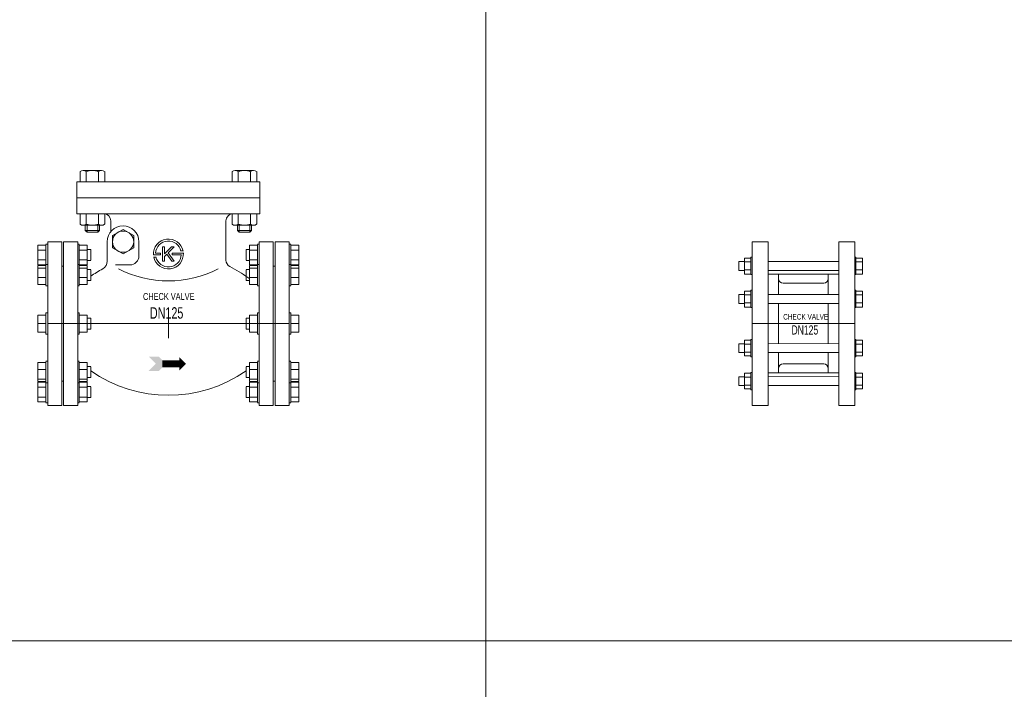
# Model space of a CAD drawing. Header units: millimetres. Extents: x 2339 to 23224, y 1509 to 18979.
# Tile 20 of 124: x 6459 to 8009, y 6133 to 7188. Entities that reach past the tile are written whole.
import ezdxf

# ---------------------------------------------------------------- set-up
doc = ezdxf.new("R2010")
doc.units = ezdxf.units.MM
doc.set_wipeout_variables(frame=1)
doc.layers.get('0').update_dxf_attribs({"lineweight": 0})
doc.styles.add('DISOCP', font='disocp.shx', dxfattribs={"width": 0.6})

# ---------------------------------------------------------------- blocks, each defined once
blk = doc.blocks.new('*U157')
blk.add_wipeout([(-102.5, -92.5), (-136.4, -92.5), (-136.4, -89.6), (-138.3, -89.6), (-138.3, -88.6), (-147.4, -88.6), (-147.4, -44.1), (-138.3, -44.1), (-138.3, -42.7), (-136.4, -42.7), (-136.4, -12.1), (-138.3, -12.1), (-138.3, -9.6), (-147.4, -9.6), (-147.4, 9.6), (-138.3, 9.6), (-138.3, 12.1), (-136.4, 12.1), (-136.4, 42.7), (-138.3, 42.7), (-138.3, 44.1), (-147.4, 44.1), (-147.4, 88.6), (-138.3, 88.6), (-138.3, 89.6), (-136.4, 89.6), (-136.4, 92.5), (-102.5, 92.5), (-102.5, 89.6), (-100.8, 89.6), (-100.8, 88.6), (-91.7, 88.6), (-91.7, 83.7), (-87.8, 83.7), (-87.8, 53.4), (-72.3, 63.3), (-69.1, 70.6), (-68.5, 97.3), (-65, 103.9), (-65, 116.1), (-72, 124.1), (-72, 112.4), (-75.5, 111.1), (-77.9, 105.1), (-91.9, 103.1), (-93.9, 105.1), (-93.9, 111.1), (-99.7, 112.4), (-99.7, 124.1), (-103.4, 124.1), (-103.4, 160.1), (-99.7, 160.1), (-99.7, 171.7), (-96.2, 173.1), (-75.5, 173.1), (-72, 171.7), (-72, 160.1), (72, 160.1), (72, 171.7), (75.5, 173.1), (96.2, 173.1), (99.7, 171.7), (99.7, 160.1), (103.4, 160.1), (103.4, 124.1), (99.7, 124.1), (99.7, 112.4), (96.2, 111.1), (93.9, 111.1), (93.9, 105.1), (91.9, 103.1), (79.9, 103.1), (77.9, 105.1), (77.9, 111.1), (74.3, 111.2), (72, 112.4), (72, 124), (69, 123), (66.6, 120.9), (65.5, 118.8), (65, 116.1), (65, 71.5), (66.2, 67.4), (69.4, 64.4), (87.8, 53.4), (87.8, 61), (91.7, 61), (91.7, 71.3), (87.8, 71.6), (87.8, 83.7), (91.7, 83.7), (91.7, 88.6), (100.8, 89.6), (102.5, 92.5), (136.4, 92.5), (138.3, 88.6), (147.4, 88.6), (147.4, 44.1), (138.3, 44.1), (138.3, 42.7), (136.5, 42.7), (136.5, 12.1), (138.3, 11.9), (138.3, 9.6), (147.4, 9.6), (147.4, -9.6), (138.3, -9.6), (138.3, -12.1), (136.4, -12.1), (136.4, -42.7), (138.3, -42.7), (138.3, -44.1), (147.4, -44.1), (147.4, -88.6), (138.3, -89.2), (138.3, -89.6), (136.4, -89.6), (136.4, -92.5), (102.5, -92.5), (102.6, -89.6), (100.8, -89.6), (100.8, -88.6), (91.7, -88.6), (91.7, -83.7), (87.8, -83.5), (87.8, -71.3), (91.7, -71.3), (91.7, -61), (87.8, -60.8), (87.8, -53.4), (73.7, -62.1), (57.3, -69.9), (38.8, -76), (15.9, -80.2), (-7.7, -80.8), (-24.5, -79), (-41.2, -75.4), (-57.2, -69.9), (-72, -63.1), (-81.5, -57.6), (-87.8, -53.4), (-87.8, -60.8), (-91.7, -61), (-91.7, -66.4), (-91.7, -71.3), (-87.8, -71.3), (-87.8, -83.7), (-91.7, -83.7), (-91.7, -88.6), (-100.8, -88.6), (-100.8, -89.6), (-102.6, -89.6)])
for p, q in [((-99.7, 171.7), (-99.7, 160.1)), ((-96.2, 173.1), (-75.5, 173.1)), ((-92.8, 171.7), (-92.8, 160.1)), ((-78.9, 171.7), (-78.9, 160.1)), ((-72, 171.7), (-72, 160.1)), ((72, 171.7), (72, 160.1)), ((96.2, 173.1), (75.5, 173.1)), ((78.9, 171.7), (78.9, 160.1)), ((92.8, 171.7), (92.8, 160.1)), ((99.7, 171.7), (99.7, 160.1)), ((103.4, 160.1), (-103.4, 160.1)), ((-103.4, 142.1), (-103.4, 160.1)), ((-99.7, 160.1), (-72, 160.1)), ((99.7, 160.1), (72, 160.1)), ((103.4, 142.1), (103.4, 160.1)), ((103.4, 142.1), (-103.4, 142.1)), ((-103.4, 142.1), (-103.4, 124.1)), ((103.4, 142.1), (103.4, 124.1)), ((103.4, 124.1), (-103.4, 124.1)), ((-99.7, 112.4), (-99.7, 124.1)), ((-72, 124.1), (-99.7, 124.1)), ((-92.8, 112.4), (-92.8, 124.1)), ((-78.9, 112.4), (-78.9, 124.1)), ((-72, 112.4), (-72, 124.1)), ((72, 112.4), (72, 124.1)), ((72, 124.1), (99.7, 124.1)), ((78.9, 112.4), (78.9, 124.1)), ((92.8, 112.4), (92.8, 124.1)), ((99.7, 112.4), (99.7, 124.1)), ((-65, 116.1), (-65, 103.9)), ((65, 116.1), (65, 71.5)), ((-75.5, 111.1), (-96.2, 111.1)), ((-93.9, 111.1), (-93.9, 105.1)), ((-93.9, 105.1), (-77.9, 105.1)), ((-93.9, 105.1), (-91.9, 103.1)), ((-91.9, 111.1), (-91.9, 103.1)), ((-91.9, 103.1), (-79.9, 103.1)), ((-79.9, 111.1), (-79.9, 103.1)), ((-79.9, 103.1), (-77.9, 105.1)), ((-77.9, 111.1), (-77.9, 105.1)), ((-51.2, 106.4), (-63.3, 99.4)), ((-39.2, 99.4), (-51.2, 106.4)), ((75.5, 111.1), (96.2, 111.1)), ((77.9, 111.1), (77.9, 105.1)), ((79.9, 103.1), (77.9, 105.1)), ((93.9, 105.1), (77.9, 105.1)), ((79.9, 111.1), (79.9, 103.1)), ((91.9, 103.1), (79.9, 103.1)), ((91.9, 111.1), (91.9, 103.1)), ((93.9, 105.1), (91.9, 103.1)), ((93.9, 111.1), (93.9, 105.1)), ((-136.5, 89.6), (-138.3, 89.6)), ((-138.3, 77.5), (-138.3, 89.2)), ((-136.4, 92.5), (-120.5, 92.5)), ((-136.4, 92.5), (-136.4, -92.5)), ((-120.5, 92.5), (-120.5, -92.5)), ((-118.5, 92.5), (-102.5, 92.5)), ((-118.5, 92.5), (-118.5, -92.5)), ((-100.8, 89.6), (-102.6, 89.6)), ((-102.5, 92.5), (-102.5, -92.5)), ((-100.8, 89.2), (-100.8, 77.5)), ((-69.1, 92.5), (-69.1, 70.6)), ((-63.3, 99.4), (-63.3, 85.6)), ((-39.2, 85.6), (-39.2, 99.4)), ((-33.4, 92.5), (-33.4, 76.3)), ((100.8, 89.6), (102.6, 89.6)), ((100.8, 89.2), (100.8, 77.5)), ((118.5, 92.5), (102.5, 92.5)), ((102.5, 92.5), (102.5, -92.5)), ((118.5, 92.5), (118.5, -92.5)), ((136.4, 92.5), (120.5, 92.5)), ((120.5, 92.5), (120.5, -92.5)), ((136.4, 92.5), (136.4, -92.5)), ((136.5, 89.6), (138.3, 89.6)), ((138.3, 77.5), (138.3, 89.2)), ((-147.4, 83.1), (-147.4, 88.6)), ((-147.4, 88.6), (-138.3, 88.6)), ((-147.4, 72), (-147.4, 83.1)), ((-147.4, 83.1), (-138.3, 83.1)), ((-100.8, 88.6), (-91.7, 88.6)), ((-100.8, 83.1), (-91.7, 83.1)), ((-91.7, 88.6), (-91.7, 83.1)), ((-87.8, 83.7), (-91.7, 83.7)), ((-91.7, 83.1), (-91.7, 72)), ((-87.8, 83.5), (-87.8, 77.5)), ((-63.3, 85.6), (-51.2, 78.6)), ((-51.2, 78.6), (-39.2, 85.6)), ((-8.9, 79.7), (-14.6, 79.7)), ((-8.9, 77.5), (-8.9, 79.7)), ((-6.6, 70.4), (-6.6, 86.8)), ((-6.6, 86.8), (-6.6, 86.8)), ((-6.6, 86.8), (-4.4, 86.8)), ((3.5, 86.8), (-4.4, 78.9)), ((-4.4, 86.8), (-4.4, 78.9)), ((-1.7, 78.4), (-4.4, 75.8)), ((3.9, 70.4), (-1.7, 78.4)), ((6.6, 86.8), (-0.1, 80)), ((6.6, 70.4), (-0.1, 80)), ((3.5, 86.8), (6.6, 86.8)), ((16.8, 79.7), (4.4, 79.7)), ((4.4, 77.5), (4.4, 79.7)), ((16.5, 82), (14.2, 82)), ((87.8, 83.7), (91.7, 83.7)), ((87.8, 83.5), (87.8, 77.5)), ((91.7, 88.6), (91.7, 83.1)), ((100.8, 88.6), (91.7, 88.6)), ((91.7, 83.1), (91.7, 72)), ((100.8, 83.1), (91.7, 83.1)), ((147.4, 88.6), (138.3, 88.6)), ((147.4, 83.1), (138.3, 83.1)), ((147.4, 83.1), (147.4, 88.6)), ((147.4, 72), (147.4, 83.1)), ((-147.4, 66.4), (-147.4, 72)), ((-147.4, 72), (-138.3, 72)), ((-138.3, 66.4), (-138.3, 77.5)), ((-136.5, 66.9), (-138.3, 66.9)), ((-100.8, 66.9), (-102.6, 66.9)), ((-100.8, 77.5), (-100.8, 66.4)), ((-100.8, 72), (-91.7, 72)), ((-91.7, 72), (-91.7, 66.4)), ((-91.7, 71.3), (-87.8, 71.3)), ((-87.8, 77.5), (-87.8, 71.6)), ((-8.9, 77.5), (-16.8, 77.5)), ((-14.2, 75.2), (-16.5, 75.2)), ((-6.6, 70.4), (-4.4, 70.4)), ((-4.4, 75.8), (-4.4, 70.4)), ((3.9, 70.4), (6.6, 70.4)), ((14.6, 77.5), (4.4, 77.5)), ((87.8, 77.5), (87.8, 71.6)), ((91.7, 71.3), (87.8, 71.3)), ((91.7, 72), (91.7, 66.4)), ((100.8, 72), (91.7, 72)), ((100.8, 77.5), (100.8, 66.4)), ((100.8, 66.9), (102.6, 66.9)), ((136.5, 66.9), (138.3, 66.9)), ((138.3, 66.4), (138.3, 77.5)), ((147.4, 72), (138.3, 72)), ((147.4, 66.4), (147.4, 72)), ((-147.4, 66.4), (-138.3, 66.4)), ((-147.4, 62.7), (-147.4, 65.5)), ((-147.4, 65.5), (-138.3, 65.5)), ((-147.4, 51.9), (-147.4, 62.7)), ((-147.4, 62.7), (-138.3, 62.7)), ((-138.3, 46.3), (-138.3, 66.5)), ((-120.5, 65), (-118.5, 65)), ((-120.5, 65), (-120.5, -65)), ((-100.8, 66.5), (-100.8, 46.3)), ((-100.8, 66.4), (-91.7, 66.4)), ((-100.8, 65.5), (-91.7, 65.5)), ((-100.8, 62.7), (-91.7, 62.7)), ((-91.7, 65.5), (-91.7, 62.7)), ((-91.7, 62.7), (-91.7, 51.9)), ((-87.8, 61), (-91.7, 61)), ((-87.8, 61), (-91.7, 61)), ((-87.8, 60.8), (-87.8, 60.8)), ((-87.8, 60.8), (-87.8, 50.4)), ((-59.6, 66.3), (-43.4, 66.3)), ((87.8, 61), (91.7, 61)), ((87.8, 61), (91.7, 61)), ((87.8, 60.8), (87.8, 60.8)), ((87.8, 60.8), (87.8, 50.4)), ((100.8, 66.4), (91.7, 66.4)), ((91.7, 65.5), (91.7, 62.7)), ((100.8, 65.5), (91.7, 65.5)), ((91.7, 62.7), (91.7, 51.9)), ((100.8, 62.7), (91.7, 62.7)), ((100.8, 66.5), (100.8, 46.3)), ((120.5, 65), (118.5, 65)), ((120.5, 65), (120.5, -65)), ((138.3, 46.3), (138.3, 66.5)), ((147.4, 66.4), (138.3, 66.4)), ((147.4, 65.5), (138.3, 65.5)), ((147.4, 62.7), (138.3, 62.7)), ((147.4, 62.7), (147.4, 65.5)), ((147.4, 51.9), (147.4, 62.7)), ((-147.4, 44.1), (-147.4, 51.9)), ((-147.4, 51.9), (-138.3, 51.9)), ((-138.3, 43.1), (-138.3, 46.3)), ((-100.8, 51.9), (-91.7, 51.9)), ((-100.8, 46.3), (-100.8, 43.1)), ((-91.7, 51.9), (-91.7, 44.1)), ((-91.7, 48.6), (-87.8, 48.6)), ((-87.8, 50.4), (-87.8, 48.8)), ((87.8, 50.4), (87.8, 48.8)), ((91.7, 48.6), (87.8, 48.6)), ((91.7, 51.9), (91.7, 44.1)), ((100.8, 51.9), (91.7, 51.9)), ((100.8, 46.3), (100.8, 43.1)), ((147.4, 51.9), (138.3, 51.9)), ((138.3, 43.1), (138.3, 46.3)), ((147.4, 44.1), (147.4, 51.9)), ((-147.4, 44.1), (-138.3, 44.1)), ((-138.3, 42.7), (-136.5, 42.7)), ((-102.6, 42.7), (-100.8, 42.7)), ((-100.8, 44.1), (-91.7, 44.1)), ((100.8, 44.1), (91.7, 44.1)), ((102.6, 42.7), (100.8, 42.7)), ((138.3, 42.7), (136.5, 42.7)), ((147.4, 44.1), (138.3, 44.1)), ((-136.5, 12.1), (-138.3, 12.1)), ((-138.3, -12.1), (-138.3, 12.1)), ((-138.3, 12.1), (-138.3, 11.7)), ((-100.8, 12.1), (-102.6, 12.1)), ((-100.8, 11.7), (-100.8, 12.1)), ((-100.8, 12.1), (-100.8, -12.1)), ((0, -16.5), (0, 16.5)), ((100.8, 12.1), (102.6, 12.1)), ((100.8, 11.7), (100.8, 12.1)), ((100.8, 12.1), (100.8, -12.1)), ((136.5, 12.1), (138.3, 12.1)), ((138.3, -12.1), (138.3, 12.1)), ((138.3, 12.1), (138.3, 11.7)), ((-147.4, 0), (-147.4, 9.6)), ((-147.4, 9.6), (-138.3, 9.6)), ((-136.4, 0), (136.4, 0)), ((-100.8, 9.6), (-91.7, 9.6)), ((-91.7, 9.6), (-91.7, 0)), ((-87.8, 6.2), (-91.7, 6.2)), ((-87.8, 6), (-87.8, 6.2)), ((-87.8, 6.2), (-87.8, -6.2)), ((87.8, 6.2), (91.7, 6.2)), ((87.8, 6), (87.8, 6.2)), ((87.8, 6.2), (87.8, -6.2)), ((91.7, 9.6), (91.7, 0)), ((100.8, 9.6), (91.7, 9.6)), ((147.4, 9.6), (138.3, 9.6)), ((147.4, 0), (147.4, 9.6)), ((-147.4, -9.6), (-147.4, 0)), ((-147.4, 0), (-138.3, 0)), ((-147.4, -9.6), (-138.3, -9.6)), ((-100.8, 0), (-91.7, 0)), ((-100.8, -9.6), (-91.7, -9.6)), ((-91.7, 0), (-91.7, -9.6)), ((-91.7, -6.2), (-87.8, -6.2)), ((-87.8, -6.2), (-87.8, -6)), ((87.8, -6.2), (87.8, -6)), ((91.7, -6.2), (87.8, -6.2)), ((91.7, 0), (91.7, -9.6)), ((100.8, 0), (91.7, 0)), ((100.8, -9.6), (91.7, -9.6)), ((147.4, 0), (138.3, 0)), ((147.4, -9.6), (138.3, -9.6)), ((147.4, -9.6), (147.4, 0)), ((-138.3, -11.7), (-138.3, -12.1)), ((-138.3, -12.1), (-136.5, -12.1)), ((-102.6, -12.1), (-100.8, -12.1)), ((-100.8, -12.1), (-100.8, -11.7)), ((100.8, -12.1), (100.8, -11.7)), ((102.6, -12.1), (100.8, -12.1)), ((138.3, -12.1), (136.5, -12.1)), ((138.3, -11.7), (138.3, -12.1)), ((-147.4, -51.9), (-147.4, -44.1)), ((-138.3, -44.1), (-147.4, -44.1)), ((-136.5, -42.7), (-138.3, -42.7)), ((-138.3, -46.3), (-138.3, -43.1)), ((-100.8, -42.7), (-102.6, -42.7)), ((-100.8, -43.1), (-100.8, -46.3)), ((-91.7, -44.1), (-100.8, -44.1)), ((-91.7, -44.1), (-91.7, -51.9)), ((91.7, -44.1), (91.7, -51.9)), ((91.7, -44.1), (100.8, -44.1)), ((100.8, -42.7), (102.6, -42.7)), ((100.8, -43.1), (100.8, -46.3)), ((136.5, -42.7), (138.3, -42.7)), ((138.3, -46.3), (138.3, -43.1)), ((138.3, -44.1), (147.4, -44.1)), ((147.4, -51.9), (147.4, -44.1)), ((-147.4, -62.7), (-147.4, -51.9)), ((-147.4, -51.9), (-138.3, -51.9)), ((-138.3, -66.5), (-138.3, -46.3)), ((-100.8, -46.3), (-100.8, -66.5)), ((-100.8, -51.9), (-91.7, -51.9)), ((-87.8, -48.6), (-91.7, -48.6)), ((-91.7, -51.9), (-91.7, -62.7)), ((-87.8, -48.8), (-87.8, -50.4)), ((-87.8, -50.4), (-87.8, -60.8)), ((87.8, -48.6), (91.7, -48.6)), ((87.8, -48.8), (87.8, -50.4)), ((87.8, -50.4), (87.8, -60.8)), ((91.7, -51.9), (91.7, -62.7)), ((100.8, -51.9), (91.7, -51.9)), ((100.8, -46.3), (100.8, -66.5)), ((138.3, -66.5), (138.3, -46.3)), ((147.4, -51.9), (138.3, -51.9)), ((147.4, -62.7), (147.4, -51.9)), ((-147.4, -65.5), (-147.4, -62.7)), ((-147.4, -62.7), (-138.3, -62.7)), ((-147.4, -65.5), (-138.3, -65.5)), ((-147.4, -72), (-147.4, -66.4)), ((-147.4, -66.4), (-138.3, -66.4)), ((-138.3, -77.5), (-138.3, -66.4)), ((-120.5, -65), (-118.5, -65)), ((-100.8, -62.7), (-91.7, -62.7)), ((-100.8, -65.5), (-91.7, -65.5)), ((-100.8, -66.4), (-100.8, -77.5)), ((-100.8, -66.4), (-91.7, -66.4)), ((-91.7, -61), (-87.8, -61)), ((-91.7, -61), (-87.8, -61)), ((-91.7, -62.7), (-91.7, -65.5)), ((-91.7, -66.4), (-91.7, -72)), ((-87.8, -60.8), (-87.8, -60.8)), ((87.8, -60.8), (87.8, -60.8)), ((91.7, -61), (87.8, -61)), ((91.7, -61), (87.8, -61)), ((91.7, -62.7), (91.7, -65.5)), ((100.8, -62.7), (91.7, -62.7)), ((100.8, -65.5), (91.7, -65.5)), ((91.7, -66.4), (91.7, -72)), ((100.8, -66.4), (91.7, -66.4)), ((100.8, -66.4), (100.8, -77.5)), ((120.5, -65), (118.5, -65)), ((147.4, -62.7), (138.3, -62.7)), ((147.4, -65.5), (138.3, -65.5)), ((138.3, -77.5), (138.3, -66.4)), ((147.4, -66.4), (138.3, -66.4)), ((147.4, -65.5), (147.4, -62.7)), ((147.4, -72), (147.4, -66.4)), ((-147.4, -83.1), (-147.4, -72)), ((-138.3, -72), (-147.4, -72)), ((-138.3, -66.9), (-136.5, -66.9)), ((-138.3, -89.2), (-138.3, -77.5)), ((-102.6, -66.9), (-100.8, -66.9)), ((-91.7, -72), (-100.8, -72)), ((-100.8, -77.5), (-100.8, -89.2)), ((-87.8, -71.3), (-91.7, -71.3)), ((-91.7, -72), (-91.7, -83.1)), ((-87.8, -71.6), (-87.8, -77.5)), ((-87.8, -77.5), (-87.8, -83.5)), ((87.8, -71.3), (91.7, -71.3)), ((87.8, -71.6), (87.8, -77.5)), ((87.8, -77.5), (87.8, -83.5)), ((91.7, -72), (91.7, -83.1)), ((91.7, -72), (100.8, -72)), ((102.6, -66.9), (100.8, -66.9)), ((100.8, -77.5), (100.8, -89.2)), ((138.3, -66.9), (136.5, -66.9)), ((138.3, -72), (147.4, -72)), ((138.3, -89.2), (138.3, -77.5)), ((147.4, -83.1), (147.4, -72)), ((-147.4, -88.6), (-147.4, -83.1)), ((-147.4, -83.1), (-138.3, -83.1)), ((-147.4, -88.6), (-138.3, -88.6)), ((-100.8, -83.1), (-91.7, -83.1)), ((-100.8, -88.6), (-91.7, -88.6)), ((-91.7, -83.1), (-91.7, -88.6)), ((-91.7, -83.7), (-87.8, -83.7)), ((91.7, -83.7), (87.8, -83.7)), ((91.7, -83.1), (91.7, -88.6)), ((100.8, -83.1), (91.7, -83.1)), ((100.8, -88.6), (91.7, -88.6)), ((147.4, -83.1), (138.3, -83.1)), ((147.4, -88.6), (138.3, -88.6)), ((147.4, -88.6), (147.4, -83.1)), ((-138.3, -89.6), (-136.5, -89.6)), ((-120.5, -92.5), (-136.4, -92.5)), ((-118.5, -92.5), (-102.5, -92.5)), ((-102.6, -89.6), (-100.8, -89.6)), ((102.6, -89.6), (100.8, -89.6)), ((118.5, -92.5), (102.5, -92.5)), ((120.5, -92.5), (136.4, -92.5)), ((138.3, -89.6), (136.5, -89.6))]:
    blk.add_line(p, q)
blk.add_circle((-51.2, 92.5), 12)
for centre, radius, start, end in [((-96.2, 168), 5.09, 47.1167, 132.8833), ((-85.9, 154.7), 18.3, 67.7807, 112.2193), ((-75.5, 168), 5.09, 47.1167, 132.8833), ((75.5, 168), 5.09, 47.1167, 132.8833), ((85.9, 154.7), 18.3, 67.7807, 112.2193), ((96.2, 168), 5.09, 47.1167, 132.8833), ((-73, 116.1), 8, 0, 90), ((73, 116.1), 8, 90, 180), ((-96.2, 116.1), 5.09, 227.1167, 312.8833), ((-85.9, 129.4), 18.3, 247.7807, 292.2193), ((-75.5, 116.1), 5.09, 227.1167, 312.8833), ((75.5, 116.1), 5.09, 227.1167, 312.8833), ((85.9, 129.4), 18.3, 247.7807, 292.2193), ((96.2, 116.1), 5.09, 227.1167, 312.8833), ((-51.2, 92.5), 17.9, 0, 180), ((0, 78.6), 16.9, 11.537, 183.8226), ((0, 78.6), 14.6, 13.3424, 175.5883), ((0, 78.6), 16.9, 191.537, 3.8226), ((-79.1, 70.6), 10, 298.9524, 0), ((-43.4, 76.3), 10, 270, 0), ((0, 78.6), 14.6, 193.3424, 355.5883), ((73, 71.5), 8, 180, 243.1118), ((0, -72.4), 153.4, 118.9524, 124.9161), ((0, 171.6), 123.5, 242.8886, 297.1114), ((0, -72.4), 153.4, 54.1654, 63.1118), ((94.5, 58.4), 8, 234.1654, 248.7708), ((0, 72.4), 153.4, 235.0839, 304.9161)]:
    blk.add_arc(centre, radius, start, end)
for points in [[(-22.2, -37.5), (-10.7, -37.5), (-14.2, -45.5), (-2.7, -45.5)], [(-6.7, -41.5), (1, -41.5), (-6.7, -49.5), (1, -49.5)], [(1, -41.5), (12.5, -41.5), (1, -45.5), (12.5, -45.5)], [(12.5, -38), (12.5, -38), (12.5, -45.5), (20, -45.5)], [(-14.2, -45.5), (-2.7, -45.5), (-22.2, -53.5), (-10.7, -53.5)], [(1, -49.5), (12.5, -49.5), (1, -45.5), (12.5, -45.5)], [(12.5, -53), (12.5, -53), (12.5, -45.5), (20, -45.5)]]:
    blk.add_solid(points)
at = {"style": 'DISOCP', "width": 0.7}
for s, height, p in [('CHECK VALVE', 7.774, (-28.7, 26.7)), ('DN125', 12.96, (-20.9, 5.5))]:
    blk.add_text(s, height=height, dxfattribs=at).set_placement(p)
blk = doc.blocks.new('*U173')
blk.add_wipeout([(-40, -92.5), (-58, -92.5), (-58, -74.9), (-59.3, -74.9), (-59.3, -73.9), (-66.7, -73.9), (-66.7, -70.2), (-72.9, -70.2), (-72.9, -60.1), (-66.7, -60.1), (-66.7, -55.9), (-59.3, -55.9), (-59.3, -55.3), (-58, -55.3), (-58, -37.6), (-59.3, -37.6), (-59.3, -36.6), (-66.7, -36.6), (-66.7, -32.9), (-72.9, -32.9), (-72.9, -22.8), (-66.7, -22.8), (-66.7, -18.6), (-59.3, -18.6), (-59.3, -18), (-58, -18), (-58, 18), (-59.3, 18), (-59.3, 18.6), (-66.7, 18.6), (-66.7, 22.8), (-72.9, 22.8), (-72.9, 32.9), (-66.7, 32.9), (-66.7, 36.6), (-59.3, 36.6), (-59.3, 37.6), (-58, 37.6), (-58, 55.3), (-59.3, 55.3), (-59.3, 55.9), (-66.7, 55.9), (-66.7, 60.1), (-72.9, 60.1), (-72.9, 70.2), (-66.7, 70.2), (-66.7, 73.9), (-59.3, 73.9), (-59.3, 74.9), (-58, 74.9), (-58, 92.5), (-40, 92.5), (-40, 70.1), (40, 70.1), (40, 92.5), (58, 92.5), (58, 74.9), (59.3, 74.9), (59.3, 73.9), (66.7, 73.9), (66.7, 55.9), (59.3, 55.9), (59.3, 55.3), (58, 55.3), (58, 37.6), (59.3, 37.6), (59.3, 36.6), (66.7, 36.6), (66.7, 18.6), (59.3, 18.6), (59.3, 18), (58, 18), (58, -18), (59.3, -18), (59.3, -18.6), (66.7, -18.6), (66.7, -36.6), (59.3, -36.6), (59.3, -37.6), (58, -37.6), (58, -55.3), (59.3, -55.3), (59.3, -55.9), (66.7, -55.9), (66.7, -73.9), (59.3, -73.9), (59.3, -74.9), (58, -74.9), (58, -92.5), (40, -92.5), (40, -70), (-40, -70.1)])
for p, q in [((-66.7, 70.2), (-72.9, 70.2)), ((-72.9, 65.2), (-72.9, 70.2)), ((-66.7, 69.6), (-66.7, 73.9)), ((-66.7, 73.9), (-59.3, 73.9)), ((-66.7, 55.9), (-66.7, 69.6)), ((-66.7, 69.6), (-59.3, 69.6)), ((-58, 74.9), (-59.3, 74.9)), ((-59.3, 65.3), (-59.3, 74.9)), ((40, 70), (-40, 70.1)), ((58, 74.9), (59.3, 74.9)), ((59.3, 65.3), (59.3, 74.9)), ((66.7, 73.9), (59.3, 73.9)), ((66.7, 69.6), (59.3, 69.6)), ((66.7, 69.6), (66.7, 73.9)), ((66.7, 55.9), (66.7, 69.6)), ((-72.9, 60.1), (-72.9, 65.2)), ((-72.9, 60.1), (-66.7, 60.1)), ((-66.7, 60.6), (-59.3, 60.6)), ((-66.7, 55.9), (-59.3, 55.9)), ((-59.3, 55.3), (-59.3, 65.3)), ((-40, 60.1), (40, 60)), ((-40, 55.7), (40, 55.7)), ((-28, 32.8), (-28, 55.7)), ((28, 32.7), (28, 55.7)), ((59.3, 55.3), (59.3, 65.3)), ((66.7, 60.6), (59.3, 60.6)), ((66.7, 55.9), (59.3, 55.9)), ((-59.3, 55.3), (-58, 55.3)), ((-23, 45.7), (23, 45.7)), ((59.3, 55.3), (58, 55.3)), ((-66.7, 32.3), (-66.7, 36.6)), ((-66.7, 36.6), (-59.3, 36.6)), ((-58, 37.6), (-59.3, 37.6)), ((-59.3, 28), (-59.3, 37.6)), ((58, 37.6), (59.3, 37.6)), ((59.3, 28), (59.3, 37.6)), ((66.7, 36.6), (59.3, 36.6)), ((66.7, 32.3), (66.7, 36.6)), ((-66.7, 32.9), (-72.9, 32.9)), ((-72.9, 27.9), (-72.9, 32.9)), ((-72.9, 22.8), (-72.9, 27.9)), ((-72.9, 22.8), (-66.7, 22.8)), ((-66.7, 18.6), (-66.7, 32.3)), ((-66.7, 32.3), (-59.3, 32.3)), ((-66.7, 23.3), (-59.3, 23.3)), ((-59.3, 18), (-59.3, 28)), ((40, 32.7), (-40, 32.8)), ((-40, 22.8), (40, 22.7)), ((-28, -22.8), (-28, 22.8)), ((28, -22.7), (28, 22.7)), ((66.7, 32.3), (59.3, 32.3)), ((59.3, 18), (59.3, 28)), ((66.7, 23.3), (59.3, 23.3)), ((66.7, 18.6), (66.7, 32.3)), ((-66.7, 18.6), (-59.3, 18.6)), ((-59.3, 18), (-58, 18)), ((59.3, 18), (58, 18)), ((66.7, 18.6), (59.3, 18.6)), ((-58, 0), (58, 0)), ((-66.7, -18.6), (-66.7, -32.3)), ((-66.7, -18.6), (-59.3, -18.6)), ((-59.3, -18), (-58, -18)), ((-59.3, -18), (-59.3, -28)), ((59.3, -18), (58, -18)), ((59.3, -18), (59.3, -28)), ((66.7, -18.6), (59.3, -18.6)), ((66.7, -18.6), (66.7, -32.3)), ((-72.9, -22.8), (-66.7, -22.8)), ((-72.9, -22.8), (-72.9, -27.9)), ((-72.9, -27.9), (-72.9, -32.9)), ((-66.7, -32.9), (-72.9, -32.9)), ((-66.7, -23.3), (-59.3, -23.3)), ((-66.7, -32.3), (-66.7, -36.6)), ((-66.7, -32.3), (-59.3, -32.3)), ((-59.3, -28), (-59.3, -37.6)), ((-40, -22.8), (40, -22.7)), ((40, -32.7), (-40, -32.8)), ((-28, -55.7), (-28, -32.8)), ((28, -55.7), (28, -32.7)), ((66.7, -23.3), (59.3, -23.3)), ((59.3, -28), (59.3, -37.6)), ((66.7, -32.3), (59.3, -32.3)), ((66.7, -32.3), (66.7, -36.6)), ((-66.7, -36.6), (-59.3, -36.6)), ((-58, -37.6), (-59.3, -37.6)), ((58, -37.6), (59.3, -37.6)), ((66.7, -36.6), (59.3, -36.6)), ((-59.3, -55.3), (-58, -55.3)), ((-59.3, -55.3), (-59.3, -65.3)), ((-23, -45.7), (23, -45.7)), ((59.3, -55.3), (58, -55.3)), ((59.3, -55.3), (59.3, -65.3)), ((-72.9, -60.1), (-66.7, -60.1)), ((-72.9, -60.1), (-72.9, -65.2)), ((-72.9, -65.2), (-72.9, -70.2)), ((-66.7, -55.9), (-66.7, -69.6)), ((-66.7, -55.9), (-59.3, -55.9)), ((-66.7, -60.6), (-59.3, -60.6)), ((-59.3, -65.3), (-59.3, -74.9)), ((-40, -55.7), (40, -55.7)), ((-40, -60.1), (40, -60)), ((66.7, -55.9), (59.3, -55.9)), ((66.7, -60.6), (59.3, -60.6)), ((59.3, -65.3), (59.3, -74.9)), ((66.7, -55.9), (66.7, -69.6)), ((-66.7, -70.2), (-72.9, -70.2)), ((-66.7, -69.6), (-66.7, -73.9)), ((-66.7, -69.6), (-59.3, -69.6)), ((-66.7, -73.9), (-59.3, -73.9)), ((-58, -74.9), (-59.3, -74.9)), ((40, -70), (-40, -70.1)), ((58, -74.9), (59.3, -74.9)), ((66.7, -69.6), (59.3, -69.6)), ((66.7, -73.9), (59.3, -73.9)), ((66.7, -69.6), (66.7, -73.9))]:
    blk.add_line(p, q)
for points in [[(-58, 92.5), (-40, 92.5), (-40, -92.5), (-58, -92.5)], [(40, 92.5), (58, 92.5), (58, -92.5), (40, -92.5)]]:
    blk.add_lwpolyline(points, close=True)
for centre, start, end in [((-23, 50.7), 180, 270), ((23, 50.7), 270, 0), ((-23, -50.7), 90, 180), ((23, -50.7), 0, 90)]:
    blk.add_arc(centre, 5, start, end)
at = {"style": 'DISOCP', "width": 0.7}
for s, height, p in [('CHECK VALVE', 6.219, (-22.9, 4.5)), ('DN125', 10.37, (-13.5, -12.4))]:
    blk.add_text(s, height=height, dxfattribs=at).set_placement(p)

msp = doc.modelspace()

# ---------------------------------------------------------------- linework, layer by layer
for p, q in [((7193.1, 1508.9), (7193.1, 16868.4)), ((2339.1, 6208.9), (19193.1, 6208.9))]:
    msp.add_line(p, q)

# ---------------------------------------------------------------- block references
for name, p, xscale, yscale, zscale in [('*U157', (6693.1, 6708.9), 1.394025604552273, 1.394025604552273, 1.394025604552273), ('*U173', (7693.1, 6708.9), 1.394025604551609, 1.394025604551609, 1.394025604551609)]:
    msp.add_blockref(name, p, dxfattribs=dict(xscale=xscale, yscale=yscale, zscale=zscale))

doc.saveas('drawing.dxf')
